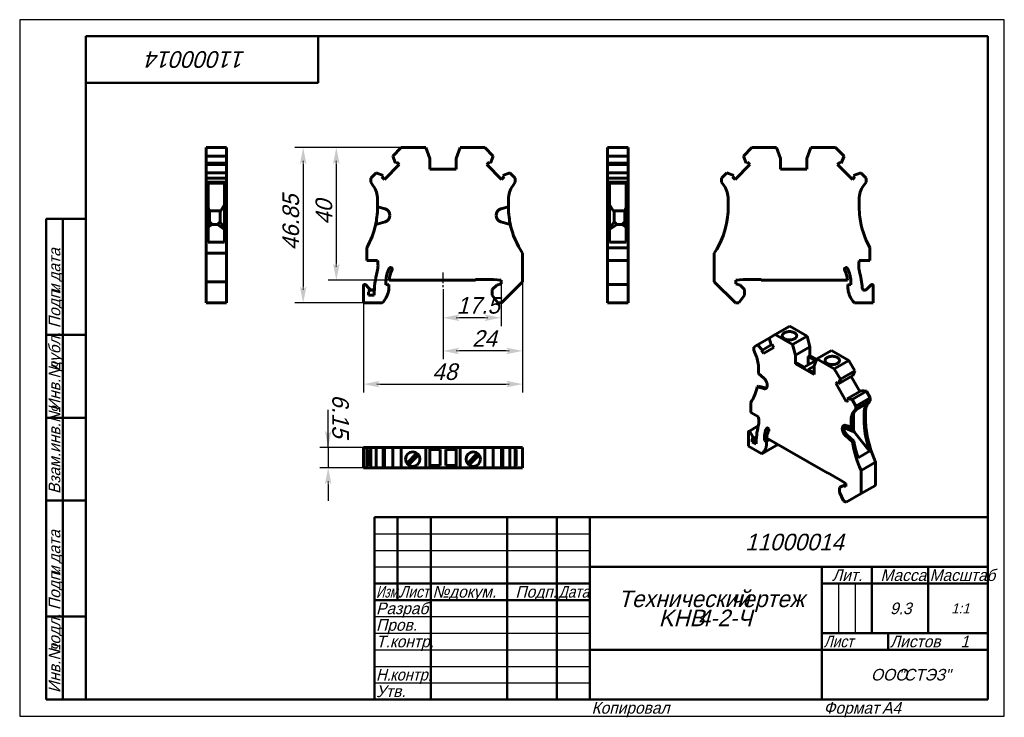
# Model space of a CAD drawing. Header units: millimetres. Extents: x 0 to 297, y 0 to 210.
import ezdxf

# ---------------------------------------------------------------- set-up
doc = ezdxf.new("R2010")
doc.units = ezdxf.units.MM
doc.linetypes.add('CENTER_per1_scale0.099606', pattern=[5.06, 3.1625, -0.6325, 0.6325, -0.6325])
doc.styles.add('TextStyle_1', font='T-FLEX Type A.TTF', dxfattribs={"oblique": 15, "height": 5})
doc.styles.add('TextStyle_2', font='T-FLEX Type A.TTF', dxfattribs={"oblique": 15, "height": 3.5})
doc.styles.add('TextStyle_3', font='T-FLEX Type A.TTF', dxfattribs={"width": 0.744064, "oblique": 15, "height": 3.5})
doc.styles.add('TextStyle_4', font='T-FLEX Type A.TTF', dxfattribs={"width": 0.883061, "oblique": 15, "height": 3.5})
doc.styles.add('TextStyle_5', font='T-FLEX Type A.TTF', dxfattribs={"width": 0.94413, "oblique": 15, "height": 3.5})
doc.styles.add('TextStyle_6', font='T-FLEX Type A.TTF', dxfattribs={"width": 0.98844, "oblique": 15, "height": 3.5})
doc.styles.add('TextStyle_7', font='T-FLEX Type A.TTF', dxfattribs={"oblique": 15, "height": 5})
doc.styles.add('TextStyle_8', font='T-FLEX Type A.TTF', dxfattribs={"oblique": 15, "height": 3})
doc.styles.add('TextStyle_9', font='T-FLEX Type A.TTF', dxfattribs={"oblique": 15, "height": 3.5})
doc.dimstyles.new('DIM_ST_1', dxfattribs={"dimtxt": 5, "dimasz": 5, "dimexe": 2.5, "dimexo": 0, "dimtad": 1, "dimrnd": 0.01, "dimdsep": 46, "dimtxsty": 'TextStyle_1', "dimblk": 'Arrow_3_C7_Status', "dimcen": 0.09, "dimclrd": 7, "dimclre": 7, "dimclrt": 7, "dimazin": 0, "dimtfac": 1, "dimtdec": 0, "dimtmove": 0, "dimatfit": 0, "dimldrblk": 'NONE', "dimfxl": 1, "dimtvp": 1, "dimtolj": 1, "dimarcsym": 0})
doc.dimstyles.new('DIM_ST_2', dxfattribs={"dimtxt": 5, "dimasz": 5, "dimexe": 2.5, "dimexo": 0, "dimtad": 1, "dimrnd": 0.01, "dimdsep": 46, "dimtxsty": 'TextStyle_1', "dimblk": 'Arrow_3_C7_Status', "dimcen": 0.09, "dimclrd": 7, "dimclre": 7, "dimclrt": 7, "dimazin": 0, "dimtfac": 1, "dimtdec": 0, "dimtmove": 0, "dimatfit": 0, "dimldrblk": 'NONE', "dimfxl": 1, "dimtvp": 1, "dimtolj": 1, "dimarcsym": 0})

# ---------------------------------------------------------------- blocks, each defined once
blk = doc.blocks.new('Arrow_3_C7_Status')
at = {"color": 7, "linetype": 'Continuous', "lineweight": 0}
blk.add_line((-1, 0), (-0.8, 0), dxfattribs=at)
at = {"color": 7}
blk.add_solid([(-1, -0.2), (0, 0), (-0.8, 0), (-1, 0.2)], dxfattribs=at)
blk = doc.blocks.new('*D5')
at = {"color": 7, "lineweight": -2}
for p, q in [((151.69, 130.99), (151.69, 107.62)), ((127.69, 128.7), (127.69, 107.62)), ((146.69, 110.12), (132.69, 110.12))]:
    blk.add_line(p, q, dxfattribs=at)
at = {"layer": 'Defpoints', "color": 0}
for p in [(151.69, 130.99), (127.69, 128.7), (127.69, 110.12)]:
    blk.add_point(p, dxfattribs=at)
at = {"color": 7, "lineweight": -2, "xscale": 5, "yscale": 5, "zscale": 5, "rotation": 180}
blk.add_blockref('Arrow_3_C7_Status', (127.69, 110.12), dxfattribs=at)
at = {"color": 7, "lineweight": -2, "xscale": 5, "yscale": 5, "zscale": 5}
blk.add_blockref('Arrow_3_C7_Status', (151.69, 110.12), dxfattribs=at)
blk = doc.blocks.new('_None')
blk = doc.blocks.new('*D6')
at = {"color": 7, "lineweight": -2}
for p, q in [((151.69, 130.99), (151.69, 97.62)), ((103.69, 124.59), (103.69, 97.62)), ((108.69, 100.12), (146.69, 100.12))]:
    blk.add_line(p, q, dxfattribs=at)
at = {"layer": 'Defpoints', "color": 0}
for p in [(151.69, 130.99), (103.69, 124.59), (151.69, 100.12)]:
    blk.add_point(p, dxfattribs=at)
at = {"color": 7, "lineweight": -2, "xscale": 5, "yscale": 5, "zscale": 5}
for p, rotation in [((103.69, 100.12), 180), ((151.69, 100.12), 360)]:
    blk.add_blockref('Arrow_3_C7_Status', p, dxfattribs=dict(at, rotation=rotation))
blk = doc.blocks.new('*D7')
at = {"color": 7, "lineweight": -2}
for p, q in [((115.09, 171.44), (93.01, 171.44)), ((95.51, 166.44), (95.51, 136.44)), ((111.49, 131.44), (93.01, 131.44))]:
    blk.add_line(p, q, dxfattribs=at)
at = {"layer": 'Defpoints', "color": 0}
for p in [(115.09, 171.44), (95.51, 131.44), (111.49, 131.44)]:
    blk.add_point(p, dxfattribs=at)
at = {"color": 7, "lineweight": -2, "xscale": 5, "yscale": 5, "zscale": 5}
for p, rotation in [((95.51, 171.44), 90), ((95.51, 131.44), 270)]:
    blk.add_blockref('Arrow_3_C7_Status', p, dxfattribs=dict(at, rotation=rotation))
blk = doc.blocks.new('*D8')
at = {"color": 7, "lineweight": -2}
for p, q in [((127.69, 128.7), (127.69, 117.62)), ((145.19, 130.34), (145.19, 117.62)), ((140.19, 120.12), (132.69, 120.12))]:
    blk.add_line(p, q, dxfattribs=at)
at = {"layer": 'Defpoints', "color": 0}
for p in [(127.69, 128.7), (145.19, 130.34), (127.69, 120.12)]:
    blk.add_point(p, dxfattribs=at)
at = {"color": 7, "lineweight": -2, "xscale": 5, "yscale": 5, "zscale": 5, "rotation": 180}
blk.add_blockref('Arrow_3_C7_Status', (127.69, 120.12), dxfattribs=at)
at = {"color": 7, "lineweight": -2, "xscale": 5, "yscale": 5, "zscale": 5}
blk.add_blockref('Arrow_3_C7_Status', (145.19, 120.12), dxfattribs=at)
blk = doc.blocks.new('*D9')
at = {"color": 7, "lineweight": -2}
for p, q in [((115.09, 171.44), (83.01, 171.44)), ((85.51, 166.44), (85.51, 129.59)), ((103.69, 124.59), (83.01, 124.59))]:
    blk.add_line(p, q, dxfattribs=at)
at = {"layer": 'Defpoints', "color": 0}
for p in [(115.09, 171.44), (85.51, 124.59), (103.69, 124.59)]:
    blk.add_point(p, dxfattribs=at)
at = {"color": 7, "lineweight": -2, "xscale": 5, "yscale": 5, "zscale": 5}
for p, rotation in [((85.51, 171.44), 90), ((85.51, 124.59), 270)]:
    blk.add_blockref('Arrow_3_C7_Status', p, dxfattribs=dict(at, rotation=rotation))
blk = doc.blocks.new('*D10')
at = {"color": 7, "lineweight": -2}
for p, q in [((93.05, 81.05), (93.05, 92.37)), ((93.05, 86.05), (93.05, 91.05)), ((103.69, 81.05), (90.55, 81.05)), ((93.05, 81.05), (93.05, 74.9)), ((103.69, 74.9), (90.55, 74.9)), ((93.05, 69.9), (93.05, 64.9))]:
    blk.add_line(p, q, dxfattribs=at)
at = {"layer": 'Defpoints', "color": 0}
for p in [(103.69, 81.05), (93.05, 74.9), (103.69, 74.9)]:
    blk.add_point(p, dxfattribs=at)
at = {"color": 7, "lineweight": -2, "xscale": 5, "yscale": 5, "zscale": 5}
for p, rotation in [((93.05, 81.05), 269.9999999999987), ((93.05, 74.9), 89.99999999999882)]:
    blk.add_blockref('Arrow_3_C7_Status', p, dxfattribs=dict(at, rotation=rotation))
blk = doc.blocks.new('_FR1Страница_1')
at = {"color": 7, "linetype": 'Continuous', "lineweight": 25}
for p, q in [((0, 210), (0, 0)), ((297, 210), (0, 210)), ((297, 0), (297, 210)), ((107, 55), (172, 55)), ((107, 50), (172, 50)), ((107, 45), (172, 45)), ((247, 40), (247, 25)), ((252, 40), (252, 25)), ((107, 30), (172, 30)), ((107, 25), (172, 25)), ((107, 20), (172, 20)), ((242, 20), (292, 20)), ((262, 20), (262, 20)), ((107, 15), (172, 15)), ((107, 10), (172, 10)), ((0, 0), (297, 0))]:
    blk.add_line(p, q, dxfattribs=at)
at = {"color": 7, "linetype": 'Continuous', "lineweight": 50}
for p, q in [((20, 5), (20, 205)), ((20, 205), (292, 205)), ((90, 191), (90, 205)), ((292, 205), (292, 5)), ((20, 191), (90, 191)), ((8, 5), (8, 150)), ((8, 150), (20, 150)), ((13, 150), (13, 5)), ((8, 115), (20, 115)), ((8, 90), (20, 90)), ((20, 65), (8, 65)), ((107, 5), (107, 60)), ((107, 60), (292, 60)), ((114, 60), (114, 35)), ((124, 60), (124, 5)), ((147, 60), (147, 5)), ((162, 60), (162, 5)), ((172, 60), (172, 5)), ((172, 45), (292, 45)), ((242, 45), (242, 5)), ((257, 45), (257, 25)), ((274, 45), (274, 25)), ((107, 40), (172, 40)), ((242, 40), (292, 40)), ((107, 35), (172, 35)), ((8, 30), (20, 30)), ((242, 25), (292, 25)), ((262, 25), (262, 20)), ((172, 20), (292, 20)), ((20, 5), (8, 5)), ((292, 5), (20, 5))]:
    blk.add_line(p, q, dxfattribs=at)
at = {"color": 7, "oblique": 15}
for s, height, rotation, style, p in [('11000014', 5, 180, 'TextStyle_7', (68.16, 200.5)), ('дата', 3.5, 90, 'TextStyle_2', (12.25, 131.01)), ('Подп.', 3.5, 90, 'TextStyle_2', (12.25, 117)), ('и', 3.5, 90, 'TextStyle_2', (12.25, 127.51)), ('дубл.', 3.5, 90, 'TextStyle_2', (12.25, 104.01)), ('Инв.№', 3.5, 90, 'TextStyle_2', (12.25, 92)), ('Взам.инв.№', 3.5, 90, 'TextStyle_2', (12.25, 67)), ('дата', 3.5, 90, 'TextStyle_2', (12.25, 46.01)), ('Подп.', 3.5, 90, 'TextStyle_2', (12.25, 32)), ('и', 3.5, 90, 'TextStyle_2', (12.25, 42.51)), ('подл.', 3.5, 90, 'TextStyle_2', (12.25, 19.01)), ('Инв.№', 3.5, 90, 'TextStyle_2', (12.25, 7))]:
    blk.add_text(s, height=height, rotation=rotation, dxfattribs=dict(at, style=style)).set_placement(p)
for s, height, style, p in [('11000014', 5, 'TextStyle_7', (218.84, 50)), ('Лит.', 3.5, 'TextStyle_2', (245.03, 40.76)), ('Масса', 3.5, 'TextStyle_2', (259.65, 40.76)), ('№', 3.5, 'TextStyle_2', (124.5, 35.75)), ('Подп.', 3.5, 'TextStyle_2', (149.53, 35.75)), ('докум.', 3.5, 'TextStyle_2', (129.5, 35.75)), ('Технический', 5, 'TextStyle_7', (180.55, 32.88)), ('чертеж', 5, 'TextStyle_7', (214.51, 32.88)), ('Разраб.', 3.5, 'TextStyle_2', (107.5, 30.75)), ('9.3', 3.5, 'TextStyle_2', (262.53, 30.75)), ('1:1', 3, 'TextStyle_8', (280.99, 31)), ('KHB', 5, 'TextStyle_7', (192.75, 27.12)), ('4-2-Ч', 5, 'TextStyle_7', (204.54, 27.12)), ('Пров.', 3.5, 'TextStyle_2', (107.5, 25.75)), ('Т.контр.', 3.5, 'TextStyle_2', (107.5, 20.75)), ('Листов', 3.5, 'TextStyle_2', (262.5, 20.75)), ('1', 3.5, 'TextStyle_9', (283.78, 20.75)), ('ООО', 3.5, 'TextStyle_2', (256.78, 10.75)), ('"СТЭЗ"', 3.5, 'TextStyle_2', (265.03, 10.75)), ('Утв.', 3.5, 'TextStyle_2', (107.5, 5.75)), ('Копировал', 3.5, 'TextStyle_2', (172.5, 0.75)), ('Формат', 3.5, 'TextStyle_2', (242.5, 0.75)), ('A4', 3.5, 'TextStyle_2', (260.12, 0.75))]:
    blk.add_text(s, height=height, dxfattribs=dict(at, style=style)).set_placement(p)
for s, style, width, p in [('Масштаб', 'TextStyle_6', 0.98844, (274.5, 40.76)), ('Изм.', 'TextStyle_3', 0.744064, (107.5, 35.75)), ('Лист', 'TextStyle_4', 0.883061, (114.5, 35.75)), ('Дата', 'TextStyle_4', 0.883061, (162.5, 35.75)), ('Лист', 'TextStyle_4', 0.883061, (242.5, 20.75)), ('Н.', 'TextStyle_5', 0.94413, (107.5, 10.75)), ('контр.', 'TextStyle_5', 0.94413, (111.75, 10.75))]:
    blk.add_text(s, height=3.5, dxfattribs=dict(at, style=style, width=width)).set_placement(p)
blk = doc.blocks.new('Страница_1')
at = {"color": 7, "linetype": 'Continuous', "lineweight": 60}
for p, q in [((56.228, 168.861), (56.228, 171.435)), ((62.378, 171.435), (56.228, 171.435)), ((62.378, 171.435), (62.378, 168.861)), ((112.512, 168.861), (115.086, 171.435)), ((122.486, 171.435), (115.086, 171.435)), ((122.486, 171.435), (123.686, 168.138)), ((132.886, 171.435), (131.686, 168.138)), ((140.286, 171.435), (132.886, 171.435)), ((142.86, 168.861), (140.286, 171.435)), ((177.348, 168.861), (177.348, 171.435)), ((177.348, 171.435), (183.498, 171.435)), ((183.498, 168.861), (183.498, 171.435)), ((220.882, 171.435), (218.308, 168.861)), ((228.282, 171.435), (220.882, 171.435)), ((229.482, 168.138), (228.282, 171.435)), ((238.682, 171.435), (237.482, 168.138)), ((246.082, 171.435), (238.682, 171.435)), ((248.656, 168.861), (246.082, 171.435)), ((62.378, 168.861), (56.228, 168.861)), ((56.228, 166.719), (56.228, 168.861)), ((62.378, 166.719), (56.228, 166.719)), ((56.228, 166.335), (56.228, 166.717)), ((56.228, 166.335), (62.378, 166.335)), ((56.228, 163.829), (56.228, 166.335)), ((62.378, 168.861), (62.378, 166.719)), ((62.378, 166.717), (62.378, 166.335)), ((62.378, 166.335), (62.378, 163.829)), ((110.004, 161.863), (114.476, 166.335)), ((113.346, 166.719), (112.512, 168.861)), ((113.72, 167.092), (113.346, 166.719)), ((114.476, 166.335), (113.72, 167.092)), ((123.686, 168.138), (123.686, 164.935)), ((131.686, 164.935), (131.686, 168.138)), ((140.896, 166.335), (141.653, 167.092)), ((145.369, 161.863), (140.896, 166.335)), ((141.653, 167.092), (142.026, 166.719)), ((142.026, 166.719), (142.86, 168.861)), ((177.348, 168.861), (183.498, 168.861)), ((177.348, 166.719), (177.348, 168.861)), ((177.348, 166.719), (183.498, 166.719)), ((177.348, 166.335), (177.348, 166.717)), ((183.498, 166.335), (177.348, 166.335)), ((177.348, 163.829), (177.348, 166.335)), ((183.498, 166.719), (183.498, 168.861)), ((183.498, 166.335), (183.498, 166.717)), ((183.498, 163.829), (183.498, 166.335)), ((220.272, 166.335), (215.8, 161.863)), ((218.308, 168.861), (219.142, 166.719)), ((219.142, 166.719), (219.516, 167.092)), ((219.516, 167.092), (220.272, 166.335)), ((229.482, 164.935), (229.482, 168.138)), ((237.482, 168.138), (237.482, 164.935)), ((246.692, 166.335), (247.449, 167.092)), ((251.165, 161.863), (246.692, 166.335)), ((247.449, 167.092), (247.822, 166.719)), ((247.822, 166.719), (248.656, 168.861)), ((62.378, 163.827), (56.228, 163.827)), ((56.228, 162.235), (56.228, 163.827)), ((62.378, 163.827), (62.378, 162.235)), ((105.886, 162.235), (107.478, 163.827)), ((107.478, 163.827), (109.621, 162.993)), ((123.686, 164.935), (131.686, 164.935)), ((147.894, 163.827), (145.752, 162.993)), ((149.486, 162.235), (147.894, 163.827)), ((177.348, 163.827), (183.498, 163.827)), ((177.348, 162.235), (177.348, 163.827)), ((183.498, 162.235), (183.498, 163.827)), ((213.274, 163.827), (211.682, 162.235)), ((215.417, 162.993), (213.274, 163.827)), ((237.482, 164.935), (229.482, 164.935)), ((253.69, 163.827), (251.548, 162.993)), ((255.282, 162.235), (253.69, 163.827)), ((62.378, 162.235), (56.228, 162.235)), ((56.228, 162.235), (56.228, 161.035)), ((56.228, 161.035), (62.378, 161.035)), ((56.228, 161.035), (56.228, 159.915)), ((56.828, 159.915), (56.828, 160.71)), ((61.778, 160.71), (56.828, 160.71)), ((61.778, 160.71), (61.778, 159.915)), ((62.378, 162.235), (62.378, 161.035)), ((62.378, 159.915), (62.378, 161.035)), ((105.886, 162.235), (105.886, 161.035)), ((105.886, 161.035), (106.67, 159.915)), ((109.621, 162.993), (109.247, 162.619)), ((109.247, 162.619), (110.004, 161.863)), ((146.125, 162.619), (145.369, 161.863)), ((145.752, 162.993), (146.125, 162.619)), ((149.486, 161.035), (148.702, 159.915)), ((149.486, 162.235), (149.486, 161.035)), ((177.348, 162.235), (183.498, 162.235)), ((177.348, 161.035), (177.348, 162.235)), ((177.348, 159.915), (177.348, 161.035)), ((177.348, 161.035), (183.498, 161.035)), ((177.948, 160.71), (177.948, 159.915)), ((177.948, 160.71), (182.898, 160.71)), ((182.898, 159.915), (182.898, 160.71)), ((183.498, 162.235), (183.498, 161.035)), ((183.498, 161.035), (183.498, 159.915)), ((211.682, 162.235), (211.682, 161.035)), ((212.466, 159.915), (211.682, 161.035)), ((215.043, 162.619), (215.417, 162.993)), ((215.8, 161.863), (215.043, 162.619)), ((251.921, 162.619), (251.165, 161.863)), ((251.548, 162.993), (251.921, 162.619)), ((254.498, 159.915), (255.282, 161.035)), ((255.282, 161.035), (255.282, 162.235)), ((56.228, 155.9), (56.228, 159.915)), ((56.828, 155.9), (56.828, 159.915)), ((61.778, 155.9), (61.778, 159.915)), ((62.378, 155.9), (62.378, 159.915)), ((177.348, 155.9), (177.348, 159.915)), ((177.948, 155.9), (177.948, 159.915)), ((182.898, 155.9), (182.898, 159.915)), ((183.498, 155.9), (183.498, 159.915)), ((56.228, 153.54), (56.228, 155.9)), ((56.828, 153.54), (56.828, 155.9)), ((61.778, 155.9), (61.778, 153.535)), ((62.378, 153.535), (62.378, 155.9)), ((107.936, 153.54), (107.936, 155.9)), ((147.436, 153.54), (147.436, 155.9)), ((177.348, 153.535), (177.348, 155.9)), ((177.948, 155.9), (177.948, 153.535)), ((182.898, 153.54), (182.898, 155.9)), ((183.498, 153.54), (183.498, 155.9)), ((213.732, 153.535), (213.732, 155.9)), ((253.232, 153.535), (253.232, 155.9)), ((56.228, 153.54), (56.828, 153.54)), ((56.228, 153.54), (56.228, 152.932)), ((56.228, 152.932), (56.228, 151.001)), ((56.828, 153.54), (56.828, 152.932)), ((57.202, 152.343), (56.828, 153.375)), ((56.828, 152.932), (56.828, 151.001)), ((60.7, 152.343), (57.202, 152.343)), ((57.228, 152.343), (57.228, 148.52)), ((60.428, 152.343), (60.428, 149.085)), ((60.7, 152.343), (61.778, 154.254)), ((61.778, 150.488), (61.778, 153.535)), ((62.378, 150.488), (62.378, 153.535)), ((107.936, 153.54), (110.204, 152.932)), ((107.936, 153.538), (107.936, 153.535)), ((147.436, 153.54), (145.169, 152.932)), ((147.436, 153.538), (147.436, 153.535)), ((177.348, 150.488), (177.348, 153.535)), ((179.026, 152.343), (177.948, 154.254)), ((177.948, 150.488), (177.948, 153.535)), ((179.026, 152.343), (182.524, 152.343)), ((179.298, 152.343), (179.298, 149.085)), ((182.498, 152.343), (182.498, 148.52)), ((182.524, 152.343), (182.898, 153.375)), ((183.498, 153.54), (182.898, 153.54)), ((182.898, 153.54), (182.898, 152.932)), ((182.898, 152.932), (182.898, 151.001)), ((183.498, 153.54), (183.498, 152.932)), ((183.498, 152.932), (183.498, 151.001)), ((56.228, 151.001), (56.228, 150.97)), ((56.228, 150.97), (56.228, 149.038)), ((56.228, 149.038), (56.228, 148.281)), ((56.828, 151.001), (56.828, 150.97)), ((56.828, 150.97), (56.828, 149.038)), ((56.828, 149.038), (56.828, 148.281)), ((57.228, 148.52), (56.852, 147.461)), ((57.228, 149.085), (58.028, 148.285)), ((60.428, 149.085), (59.628, 148.285)), ((60.428, 149.085), (61.778, 147.128)), ((61.778, 142.935), (61.778, 150.488)), ((62.378, 139.591), (62.378, 150.488)), ((110.204, 149.038), (107.378, 148.281)), ((111.686, 151.001), (111.686, 150.97)), ((143.686, 151.001), (143.686, 150.97)), ((145.169, 149.038), (147.995, 148.281)), ((177.348, 141.209), (177.348, 150.488)), ((177.948, 142.935), (177.948, 150.488)), ((179.298, 149.085), (177.948, 147.128)), ((179.298, 149.085), (180.098, 148.285)), ((182.498, 149.085), (181.698, 148.285)), ((182.498, 148.52), (182.874, 147.461)), ((182.898, 151.001), (182.898, 150.97)), ((182.898, 150.97), (182.898, 149.038)), ((182.898, 149.038), (182.898, 148.281)), ((183.498, 151.001), (183.498, 150.97)), ((183.498, 150.97), (183.498, 149.038)), ((183.498, 149.038), (183.498, 148.281)), ((56.228, 139.591), (56.228, 148.281)), ((56.828, 148.281), (56.228, 148.281)), ((56.828, 142.935), (56.828, 148.281)), ((56.828, 147.424), (56.852, 147.461)), ((56.852, 147.461), (58.028, 148.285)), ((59.628, 148.285), (58.028, 148.285)), ((61.778, 146.779), (59.628, 148.285)), ((177.948, 146.779), (180.098, 148.285)), ((180.098, 148.285), (181.698, 148.285)), ((182.874, 147.461), (181.698, 148.285)), ((182.874, 147.461), (182.898, 147.424)), ((182.898, 142.935), (182.898, 148.281)), ((182.898, 148.281), (183.498, 148.281)), ((183.498, 141.209), (183.498, 148.281)), ((61.778, 142.935), (56.828, 142.935)), ((177.948, 142.935), (182.898, 142.935)), ((56.228, 130.985), (56.228, 139.591)), ((56.228, 139.591), (62.378, 139.591)), ((62.378, 130.985), (62.378, 139.591)), ((104.686, 137.435), (104.686, 141.209)), ((151.686, 130.985), (151.686, 139.591)), ((177.348, 141.209), (183.498, 141.209)), ((177.348, 137.435), (177.348, 141.209)), ((183.498, 137.435), (183.498, 141.209)), ((209.482, 130.985), (209.482, 139.591)), ((256.482, 137.435), (256.482, 141.209)), ((107.93, 137.435), (104.686, 137.435)), ((177.348, 135.91), (177.348, 137.435)), ((177.348, 137.435), (183.498, 137.435)), ((183.498, 135.91), (183.498, 137.435)), ((253.239, 137.435), (256.482, 137.435)), ((177.348, 134.078), (177.348, 135.91)), ((177.348, 134.078), (177.348, 130.144)), ((183.498, 134.078), (183.498, 135.91)), ((183.498, 134.078), (183.498, 130.144)), ((62.378, 130.985), (56.228, 130.985)), ((56.228, 130.985), (56.228, 124.585)), ((62.378, 130.985), (62.378, 124.585)), ((110.486, 130.056), (110.486, 131.135)), ((111.492, 131.435), (137.486, 131.435)), ((137.486, 131.635), (142.9, 131.635)), ((137.486, 131.435), (137.486, 131.635)), ((142.9, 131.635), (145.186, 131.435)), ((145.186, 131.435), (145.186, 130.335)), ((151.686, 130.985), (145.286, 124.585)), ((209.482, 130.985), (215.882, 124.585)), ((215.982, 131.435), (218.268, 131.635)), ((215.982, 130.335), (215.982, 131.435)), ((218.268, 131.635), (223.682, 131.635)), ((223.682, 131.435), (223.682, 131.635)), ((223.682, 131.435), (249.676, 131.435)), ((250.682, 131.135), (250.682, 130.056)), ((103.686, 124.585), (103.686, 129.742)), ((104.369, 130.025), (105.223, 129.172)), ((105.186, 126.935), (105.186, 127.864)), ((105.223, 129.172), (105.739, 128.656)), ((107.013, 129.094), (107.016, 129.119)), ((110.486, 130.056), (111.386, 130.135)), ((111.386, 130.135), (111.386, 129.579)), ((142.536, 128.635), (143.889, 129.987)), ((142.536, 128.635), (142.536, 126.985)), ((145.186, 130.335), (143.889, 129.987)), ((183.498, 130.142), (177.348, 130.142)), ((177.348, 130.142), (177.348, 129.742)), ((177.348, 124.585), (177.348, 129.742)), ((183.498, 130.142), (183.498, 129.742)), ((183.498, 124.585), (183.498, 129.742)), ((217.28, 129.987), (215.982, 130.335)), ((218.632, 128.635), (217.28, 129.987)), ((218.632, 126.985), (218.632, 128.635)), ((250.682, 130.056), (249.782, 130.135)), ((249.782, 130.135), (249.782, 129.579)), ((254.155, 129.094), (254.152, 129.119)), ((256.799, 130.025), (255.43, 128.656)), ((257.482, 124.585), (257.482, 129.742)), ((106.894, 126.935), (105.186, 126.935)), ((142.536, 126.985), (144.217, 124.585)), ((216.952, 124.585), (218.632, 126.985)), ((62.378, 124.585), (56.228, 124.585)), ((103.686, 124.585), (109.352, 124.585)), ((144.217, 124.585), (145.286, 124.585)), ((177.348, 124.585), (183.498, 124.585)), ((215.882, 124.585), (216.952, 124.585)), ((251.816, 124.585), (257.482, 124.585)), ((232.256, 117.569), (227.907, 115.058)), ((232.256, 117.569), (237.488, 114.548)), ((226.085, 114.006), (222.527, 111.952)), ((226.087, 114.007), (227.907, 115.058)), ((226.677, 111.917), (226.087, 114.007)), ((233.14, 112.037), (227.907, 115.058)), ((237.488, 114.548), (233.14, 112.037)), ((237.488, 114.548), (238.337, 111.366)), ((221.402, 111.302), (222.527, 111.952)), ((221.402, 111.302), (221.402, 110.322)), ((221.402, 110.322), (221.956, 109.088)), ((222.527, 111.952), (224.042, 110.396)), ((224.042, 110.396), (223.778, 110.243)), ((223.778, 110.243), (224.313, 109.317)), ((226.675, 111.916), (224.042, 110.396)), ((224.313, 109.317), (227.476, 111.143)), ((226.941, 112.069), (226.677, 111.917)), ((227.476, 111.143), (226.941, 112.069)), ((233.14, 112.037), (233.988, 108.855)), ((238.337, 111.366), (233.988, 108.855)), ((238.337, 111.366), (238.337, 108.75)), ((244.842, 110.302), (240.494, 107.791)), ((244.842, 110.302), (250.075, 107.281)), ((233.988, 108.855), (233.988, 106.24)), ((236.675, 105.219), (240.105, 107.199)), ((237.877, 108.485), (238.337, 108.75)), ((240.105, 107.199), (237.877, 108.485)), ((237.877, 105.913), (237.877, 108.485)), ((238.337, 108.75), (240.403, 107.557)), ((240.494, 107.791), (239.645, 105.589)), ((245.726, 104.77), (240.494, 107.791)), ((250.075, 107.281), (245.726, 104.77)), ((250.075, 107.281), (251.895, 104.128)), ((222.851, 103.365), (222.851, 105.293)), ((233.988, 106.24), (234.448, 106.505)), ((233.988, 106.24), (239.645, 102.974)), ((234.448, 106.505), (236.675, 105.219)), ((239.645, 105.546), (237.877, 104.525)), ((237.877, 104.525), (239.645, 103.504)), ((239.645, 102.974), (239.645, 105.589)), ((247.546, 101.617), (245.726, 104.77)), ((251.895, 104.128), (247.546, 101.617)), ((251.895, 104.128), (251.305, 102.719)), ((222.851, 103.365), (224.455, 101.944)), ((251.305, 102.719), (246.956, 100.209)), ((246.956, 100.209), (247.546, 101.617)), ((250.77, 102.41), (253.405, 97.847)), ((222.881, 99.544), (222.456, 99.299)), ((224.455, 98.764), (222.456, 99.299)), ((224.879, 99.009), (222.881, 99.544)), ((225.503, 99.761), (225.503, 99.736)), ((246.157, 100.357), (246.692, 100.666)), ((249.32, 94.879), (246.157, 100.357)), ((246.692, 100.666), (246.956, 100.209)), ((253.94, 98.156), (249.591, 95.645)), ((253.94, 98.156), (255.455, 97.963)), ((249.855, 95.188), (249.32, 94.879)), ((251.106, 95.452), (249.591, 95.645)), ((249.591, 95.645), (249.855, 95.188)), ((255.455, 97.963), (251.106, 95.452)), ((252.232, 93.502), (251.106, 95.452)), ((256.58, 96.013), (252.232, 93.502)), ((255.455, 97.963), (256.58, 96.013)), ((256.58, 96.013), (256.58, 95.033)), ((220.553, 91.543), (220.553, 94.624)), ((252.232, 92.523), (251.677, 91.928)), ((252.101, 92.173), (252.495, 92.595)), ((252.232, 92.523), (256.58, 95.033)), ((252.232, 93.502), (252.232, 92.523)), ((252.293, 92.379), (255.995, 94.616)), ((255.995, 94.616), (252.495, 92.595)), ((255.995, 94.616), (255.602, 94.194)), ((256.026, 94.439), (256.58, 95.033)), ((222.846, 90.219), (220.553, 91.543)), ((250.782, 87.24), (250.782, 89.167)), ((251.206, 87.485), (251.206, 89.412)), ((251.534, 86.102), (251.534, 91.267)), ((254.706, 91.433), (254.706, 89.501)), ((255.131, 89.746), (255.131, 91.678)), ((222.797, 87.509), (219.929, 85.853)), ((248.13, 86.697), (248.13, 86.672)), ((248.555, 86.942), (248.555, 86.917)), ((251.708, 85.716), (248.557, 87.04)), ((250.782, 87.24), (249.178, 87.669)), ((249.659, 87.54), (251.534, 86.102)), ((250.782, 87.24), (251.206, 87.485)), ((219.846, 81.459), (219.846, 85.67)), ((220.329, 85.622), (220.932, 84.577)), ((220.907, 82.765), (220.907, 83.524)), ((220.907, 82.765), (222.178, 83.499)), ((220.932, 83.537), (222.246, 84.296)), ((224.654, 83.15), (224.654, 84.031)), ((224.654, 83.15), (225.629, 83.713)), ((226.21, 83.378), (225.291, 82.847)), ((225.366, 83.865), (243.746, 73.253)), ((249.178, 84.49), (251.177, 82.717)), ((249.603, 84.734), (251.601, 82.962)), ((251.534, 86.102), (251.708, 85.716)), ((256.374, 79.884), (251.708, 85.716)), ((103.686, 74.904), (103.686, 81.054)), ((104.369, 81.054), (103.686, 81.054)), ((104.369, 81.054), (104.684, 81.054)), ((104.686, 81.054), (105.884, 81.054)), ((104.686, 81.054), (104.686, 74.904)), ((105.578, 80.454), (105.578, 75.504)), ((105.578, 80.454), (105.886, 80.454)), ((105.886, 81.054), (105.886, 74.904)), ((105.886, 81.054), (107.478, 81.054)), ((107.478, 81.054), (107.478, 74.904)), ((107.478, 81.054), (109.621, 81.054)), ((109.621, 81.054), (109.621, 74.904)), ((109.623, 81.054), (110.004, 81.054)), ((110.004, 81.054), (112.51, 81.054)), ((110.004, 74.904), (110.004, 81.054)), ((112.512, 81.054), (112.512, 74.904)), ((112.512, 81.054), (115.086, 81.054)), ((115.086, 81.054), (115.086, 74.904)), ((115.086, 81.054), (122.486, 81.054)), ((122.486, 81.054), (122.486, 74.904)), ((122.486, 81.054), (123.686, 81.054)), ((123.686, 81.054), (131.686, 81.054)), ((123.686, 81.054), (123.686, 74.904)), ((126.836, 80.404), (123.686, 80.404)), ((126.836, 75.554), (126.836, 80.404)), ((131.686, 80.404), (128.536, 80.404)), ((128.536, 80.404), (128.536, 75.554)), ((131.686, 81.054), (132.886, 81.054)), ((131.686, 81.054), (131.686, 74.904)), ((132.886, 81.054), (132.886, 74.904)), ((132.886, 81.054), (140.286, 81.054)), ((140.286, 81.054), (140.286, 74.904)), ((140.286, 81.054), (142.86, 81.054)), ((142.86, 81.054), (142.86, 74.904)), ((142.862, 81.054), (145.369, 81.054)), ((145.369, 81.054), (145.75, 81.054)), ((145.369, 74.904), (145.369, 81.054)), ((145.752, 81.054), (147.894, 81.054)), ((145.752, 81.054), (145.752, 74.904)), ((147.894, 81.054), (147.894, 74.904)), ((147.894, 81.054), (149.486, 81.054)), ((149.486, 81.054), (149.486, 74.904)), ((149.795, 80.454), (149.486, 80.454)), ((151.686, 81.054), (149.488, 81.054)), ((149.795, 80.454), (149.795, 75.504)), ((151.686, 74.904), (151.686, 81.054)), ((219.846, 81.459), (223.852, 79.146)), ((222.114, 82.068), (220.907, 82.765)), ((228.201, 81.657), (223.852, 79.146)), ((224.654, 83.15), (225.291, 82.847)), ((225.291, 82.847), (225.291, 82.393)), ((251.601, 82.962), (251.177, 82.717)), ((119.832, 79.269), (116.796, 76.233)), ((117.291, 75.738), (120.327, 78.774)), ((138.082, 79.269), (135.046, 76.233)), ((135.541, 75.738), (138.577, 78.774)), ((256.374, 79.884), (252.874, 77.863)), ((104.369, 74.904), (103.686, 74.904)), ((104.369, 74.904), (104.684, 74.904)), ((104.686, 74.904), (105.884, 74.904)), ((105.578, 75.504), (105.886, 75.504)), ((105.886, 74.904), (107.478, 74.904)), ((107.478, 74.904), (109.621, 74.904)), ((109.623, 74.904), (110.004, 74.904)), ((110.004, 74.904), (112.51, 74.904)), ((112.512, 74.904), (115.086, 74.904)), ((122.486, 74.904), (115.086, 74.904)), ((122.486, 74.904), (123.686, 74.904)), ((123.686, 75.554), (126.836, 75.554)), ((123.686, 74.904), (131.686, 74.904)), ((128.536, 75.554), (131.686, 75.554)), ((132.886, 74.904), (131.686, 74.904)), ((140.286, 74.904), (132.886, 74.904)), ((142.86, 74.904), (140.286, 74.904)), ((145.369, 74.904), (142.862, 74.904)), ((145.75, 74.904), (145.369, 74.904)), ((147.894, 74.904), (145.752, 74.904)), ((149.486, 74.904), (147.894, 74.904)), ((149.795, 75.504), (149.486, 75.504)), ((151.686, 74.904), (149.488, 74.904)), ((253.787, 74.115), (258.136, 76.626)), ((258.136, 69.599), (258.136, 76.626)), ((243.746, 73.253), (243.746, 73.416)), ((243.746, 73.416), (247.574, 71.206)), ((243.746, 73.253), (243.888, 73.335)), ((253.787, 67.089), (253.787, 74.115)), ((247.317, 68.905), (248.273, 69.457)), ((247.317, 68.905), (247.317, 67.558)), ((247.574, 71.206), (249.191, 70.11)), ((249.191, 69.987), (248.273, 69.457)), ((249.191, 69.212), (248.273, 69.457)), ((249.191, 70.11), (249.191, 69.212)), ((258.136, 69.599), (253.787, 67.089)), ((247.317, 67.558), (248.505, 64.912)), ((253.787, 67.089), (249.262, 64.476)), ((248.505, 64.912), (249.262, 64.476))]:
    blk.add_line(p, q, dxfattribs=at)
at = {"color": 7, "linetype": 'CENTER_per1_scale0.099606', "lineweight": 25}
blk.add_line((127.686, 133.76), (127.686, 128.7), dxfattribs=at)
blk.add_line((127.686, 133.76), (127.686, 128.7), dxfattribs=at)
at = {"color": 7, "lineweight": 60, "flags": 128}
for points in [[(233.741, 113.813), (233.824, 113.864), (233.903, 113.918), (233.977, 113.974), (234.044, 114.033), (234.106, 114.093), (234.162, 114.156), (234.212, 114.22), (234.256, 114.286), (234.293, 114.353), (234.323, 114.421), (234.347, 114.49), (234.364, 114.56), (234.374, 114.63), (234.378, 114.701), (234.374, 114.771), (234.364, 114.841), (234.347, 114.911), (234.323, 114.98), (234.293, 115.048), (234.256, 115.115), (234.212, 115.181), (234.162, 115.245), (234.106, 115.308), (234.044, 115.369), (233.977, 115.427), (233.903, 115.484), (233.824, 115.537), (233.741, 115.589), (233.652, 115.637), (233.559, 115.682), (233.461, 115.725), (233.36, 115.764), (233.255, 115.8), (233.146, 115.832), (233.035, 115.861), (232.921, 115.886), (232.805, 115.907), (232.687, 115.925), (232.567, 115.939), (232.446, 115.948), (232.325, 115.954), (232.203, 115.956), (232.081, 115.954), (231.959, 115.948), (231.838, 115.939), (231.719, 115.925), (231.601, 115.907), (231.484, 115.886), (231.37, 115.861), (231.259, 115.832), (231.151, 115.8), (231.046, 115.764), (230.944, 115.725), (230.847, 115.682), (230.753, 115.637), (230.665, 115.589)], [(230.665, 115.589), (230.581, 115.537), (230.502, 115.484), (230.429, 115.427), (230.361, 115.369), (230.299, 115.308), (230.243, 115.245), (230.193, 115.181), (230.15, 115.115), (230.113, 115.048), (230.082, 114.98), (230.058, 114.911), (230.041, 114.841), (230.031, 114.771), (230.028, 114.701), (230.031, 114.63), (230.041, 114.56), (230.058, 114.49), (230.082, 114.421), (230.113, 114.353), (230.15, 114.286), (230.193, 114.22), (230.243, 114.156), (230.299, 114.093), (230.361, 114.033), (230.429, 113.974), (230.502, 113.918), (230.581, 113.864), (230.665, 113.813), (230.753, 113.764), (230.847, 113.719), (230.944, 113.676), (231.046, 113.637), (231.151, 113.602), (231.259, 113.569), (231.37, 113.54), (231.484, 113.515), (231.601, 113.494), (231.719, 113.476), (231.838, 113.463), (231.959, 113.453), (232.081, 113.447), (232.203, 113.445), (232.325, 113.447), (232.446, 113.453), (232.567, 113.463), (232.687, 113.476), (232.805, 113.494), (232.921, 113.515), (233.035, 113.54), (233.146, 113.569), (233.255, 113.602), (233.36, 113.637), (233.461, 113.676), (233.559, 113.719), (233.652, 113.764), (233.741, 113.813)], [(243.569, 108.138), (243.486, 108.087), (243.407, 108.033), (243.334, 107.977), (243.266, 107.918), (243.204, 107.857), (243.148, 107.795), (243.098, 107.731), (243.054, 107.665), (243.017, 107.598), (242.987, 107.529), (242.963, 107.46), (242.946, 107.391), (242.936, 107.32), (242.932, 107.25), (242.936, 107.18), (242.946, 107.109), (242.963, 107.04), (242.987, 106.971), (243.017, 106.902), (243.054, 106.835), (243.098, 106.77), (243.148, 106.705), (243.204, 106.643), (243.266, 106.582), (243.334, 106.523), (243.407, 106.467), (243.486, 106.413), (243.569, 106.362), (243.658, 106.314), (243.751, 106.268), (243.849, 106.226), (243.95, 106.187), (244.055, 106.151), (244.164, 106.119), (244.275, 106.09), (244.389, 106.065), (244.505, 106.043), (244.623, 106.026), (244.743, 106.012), (244.864, 106.002), (244.985, 105.996), (245.107, 105.994), (245.229, 105.996), (245.351, 106.002), (245.472, 106.012), (245.591, 106.026), (245.71, 106.043), (245.826, 106.065), (245.94, 106.09), (246.051, 106.119), (246.159, 106.151), (246.265, 106.187), (246.366, 106.226), (246.463, 106.268), (246.557, 106.314), (246.645, 106.362)], [(246.645, 106.362), (246.729, 106.413), (246.808, 106.467), (246.881, 106.523), (246.949, 106.582), (247.011, 106.643), (247.067, 106.705), (247.117, 106.77), (247.16, 106.835), (247.197, 106.902), (247.228, 106.971), (247.252, 107.04), (247.269, 107.109), (247.279, 107.18), (247.282, 107.25), (247.279, 107.32), (247.269, 107.391), (247.252, 107.46), (247.228, 107.529), (247.197, 107.598), (247.16, 107.665), (247.117, 107.731), (247.067, 107.795), (247.011, 107.857), (246.949, 107.918), (246.881, 107.977), (246.808, 108.033), (246.729, 108.087), (246.645, 108.138), (246.557, 108.186), (246.463, 108.232), (246.366, 108.274), (246.265, 108.313), (246.159, 108.349), (246.051, 108.381), (245.94, 108.41), (245.826, 108.435), (245.71, 108.457), (245.591, 108.474), (245.472, 108.488), (245.351, 108.498), (245.229, 108.504), (245.107, 108.506), (244.985, 108.504), (244.864, 108.498), (244.743, 108.488), (244.623, 108.474), (244.505, 108.457), (244.389, 108.435), (244.275, 108.41), (244.164, 108.381), (244.055, 108.349), (243.95, 108.313), (243.849, 108.274), (243.751, 108.232), (243.658, 108.186), (243.569, 108.138)], [(224.455, 101.944), (224.529, 101.875), (224.601, 101.804), (224.672, 101.728), (224.742, 101.649), (224.809, 101.567), (224.874, 101.482), (224.937, 101.394), (224.998, 101.304), (225.055, 101.211), (225.11, 101.117), (225.162, 101.021), (225.211, 100.924), (225.256, 100.826), (225.298, 100.727), (225.336, 100.627), (225.37, 100.528), (225.401, 100.428), (225.428, 100.329), (225.451, 100.231), (225.469, 100.134), (225.484, 100.038), (225.494, 99.944), (225.501, 99.851), (225.503, 99.761)], [(225.503, 99.736), (225.501, 99.648), (225.494, 99.563), (225.484, 99.481), (225.469, 99.402), (225.451, 99.326), (225.428, 99.254), (225.401, 99.186), (225.37, 99.122), (225.336, 99.063), (225.298, 99.007), (225.256, 98.957), (225.211, 98.911), (225.162, 98.87), (225.11, 98.833), (225.055, 98.802), (224.998, 98.777), (224.937, 98.756), (224.874, 98.741), (224.809, 98.731), (224.742, 98.727), (224.672, 98.728), (224.601, 98.735), (224.529, 98.746), (224.455, 98.764)], [(225.278, 98.983), (225.233, 98.976), (225.166, 98.972), (225.097, 98.973), (225.025, 98.98), (224.953, 98.991), (224.879, 99.009)], [(251.206, 89.412), (251.208, 89.574), (251.214, 89.733), (251.224, 89.89), (251.238, 90.044), (251.256, 90.195), (251.278, 90.343), (251.309, 90.514), (251.346, 90.68), (251.388, 90.841), (251.435, 90.998), (251.48, 91.127), (251.528, 91.253), (251.58, 91.374), (251.635, 91.492), (251.695, 91.605), (251.758, 91.715), (251.836, 91.839), (251.92, 91.956), (252.008, 92.068), (252.101, 92.173)], [(254.706, 91.433), (254.708, 91.594), (254.714, 91.754), (254.724, 91.91), (254.739, 92.064), (254.757, 92.216), (254.779, 92.364), (254.81, 92.534), (254.846, 92.701), (254.888, 92.862), (254.935, 93.019), (254.98, 93.148), (255.028, 93.273), (255.08, 93.395), (255.135, 93.513), (255.195, 93.626), (255.258, 93.736), (255.336, 93.859), (255.42, 93.977), (255.508, 94.089), (255.602, 94.194)], [(255.131, 91.678), (255.133, 91.839), (255.139, 91.999), (255.149, 92.155), (255.163, 92.309), (255.181, 92.461), (255.203, 92.609), (255.234, 92.779), (255.27, 92.946), (255.312, 93.107), (255.36, 93.264), (255.404, 93.393), (255.452, 93.518), (255.504, 93.64), (255.56, 93.758), (255.619, 93.871), (255.682, 93.981), (255.761, 94.104), (255.844, 94.222), (255.933, 94.334), (256.026, 94.439)], [(250.782, 89.167), (250.784, 89.329), (250.79, 89.488), (250.8, 89.645), (250.814, 89.799), (250.832, 89.95), (250.854, 90.098), (250.885, 90.269), (250.922, 90.435), (250.964, 90.597), (251.011, 90.753), (251.055, 90.882), (251.104, 91.008), (251.155, 91.129), (251.211, 91.247), (251.27, 91.36), (251.333, 91.47), (251.412, 91.594), (251.496, 91.711), (251.584, 91.823), (251.677, 91.928)], [(225.337, 86.808), (225.264, 86.686), (225.195, 86.559), (225.129, 86.428), (225.068, 86.292), (225.011, 86.153), (224.959, 86.011), (224.911, 85.866), (224.867, 85.717), (224.827, 85.565), (224.791, 85.406), (224.759, 85.243), (224.731, 85.078), (224.707, 84.908), (224.688, 84.736), (224.673, 84.564), (224.663, 84.389), (224.656, 84.211), (224.654, 84.031)], [(226.003, 86.233), (226, 86.279), (225.994, 86.327), (225.983, 86.377), (225.969, 86.427), (225.95, 86.478), (225.928, 86.528), (225.902, 86.576), (225.873, 86.623), (225.841, 86.668), (225.807, 86.71), (225.772, 86.749), (225.734, 86.784), (225.696, 86.814), (225.657, 86.84), (225.618, 86.862), (225.579, 86.877), (225.541, 86.888), (225.505, 86.893), (225.47, 86.892), (225.438, 86.886), (225.408, 86.874), (225.38, 86.857), (225.357, 86.835), (225.337, 86.808)], [(225.961, 86.065), (225.979, 86.1), (225.992, 86.14), (226, 86.185), (226.003, 86.233)], [(249.178, 87.669), (249.105, 87.687), (249.032, 87.698), (248.961, 87.705), (248.891, 87.706), (248.824, 87.702), (248.759, 87.692), (248.696, 87.677), (248.635, 87.656), (248.578, 87.631), (248.523, 87.6), (248.471, 87.564), (248.423, 87.522), (248.377, 87.476), (248.335, 87.426), (248.297, 87.37), (248.263, 87.311), (248.232, 87.247), (248.205, 87.179), (248.183, 87.107), (248.164, 87.031), (248.149, 86.952), (248.139, 86.87), (248.132, 86.785), (248.13, 86.697)], [(248.13, 86.672), (248.132, 86.582), (248.139, 86.489), (248.149, 86.395), (248.164, 86.299), (248.183, 86.202), (248.205, 86.104), (248.232, 86.005), (248.263, 85.905), (248.297, 85.806), (248.335, 85.706), (248.377, 85.607), (248.423, 85.509), (248.471, 85.412), (248.523, 85.316), (248.578, 85.222), (248.635, 85.129), (248.696, 85.039), (248.759, 84.951), (248.824, 84.866), (248.891, 84.784), (248.961, 84.705), (249.032, 84.629), (249.105, 84.558), (249.178, 84.49)], [(248.78, 87.695), (248.76, 87.671), (248.722, 87.615), (248.687, 87.556), (248.656, 87.492), (248.63, 87.424), (248.607, 87.352), (248.588, 87.276), (248.573, 87.197), (248.563, 87.115), (248.557, 87.03), (248.555, 86.942)], [(248.555, 86.917), (248.557, 86.827), (248.563, 86.734), (248.573, 86.64), (248.588, 86.544), (248.607, 86.447), (248.63, 86.349), (248.656, 86.25), (248.687, 86.15), (248.722, 86.051), (248.76, 85.951), (248.802, 85.852), (248.847, 85.754), (248.895, 85.657), (248.947, 85.561), (249.002, 85.467), (249.06, 85.374), (249.12, 85.284), (249.183, 85.196), (249.248, 85.111), (249.316, 85.029), (249.385, 84.95), (249.456, 84.874), (249.529, 84.803), (249.603, 84.734)], [(220.329, 85.622), (220.308, 85.655), (220.286, 85.687), (220.262, 85.717), (220.237, 85.746), (220.211, 85.772), (220.184, 85.795), (220.157, 85.815), (220.129, 85.833), (220.101, 85.847), (220.074, 85.859), (220.047, 85.866), (220.021, 85.871), (219.996, 85.871), (219.972, 85.869), (219.949, 85.862), (219.929, 85.853), (219.91, 85.84), (219.894, 85.824), (219.879, 85.804), (219.868, 85.782), (219.858, 85.758), (219.851, 85.73), (219.847, 85.701), (219.846, 85.67)], [(220.907, 83.524), (220.939, 83.541), (220.969, 83.562), (220.996, 83.587), (221.021, 83.615), (221.044, 83.646), (221.063, 83.681), (221.08, 83.719), (221.094, 83.76), (221.105, 83.804), (221.113, 83.85), (221.117, 83.899), (221.119, 83.949)], [(221.119, 83.949), (221.117, 84.008), (221.111, 84.069), (221.101, 84.131), (221.088, 84.194), (221.07, 84.258), (221.049, 84.323), (221.025, 84.387), (220.997, 84.451), (220.966, 84.515), (220.932, 84.577)], [(225.961, 86.065), (225.887, 85.939), (225.817, 85.808), (225.752, 85.671), (225.692, 85.529), (225.636, 85.383), (225.586, 85.231), (225.54, 85.075), (225.5, 84.914), (225.465, 84.749), (225.435, 84.58), (225.41, 84.407), (225.39, 84.23), (225.375, 84.049), (225.366, 83.865)], [(224.499, 79.749), (224.583, 79.856), (224.663, 79.969), (224.738, 80.087), (224.809, 80.211), (224.875, 80.339), (224.935, 80.471), (224.991, 80.607), (225.042, 80.748), (225.089, 80.893), (225.131, 81.045), (225.169, 81.202), (225.201, 81.363), (225.229, 81.527), (225.251, 81.696), (225.269, 81.865), (225.281, 82.038), (225.288, 82.214), (225.291, 82.393)]]:
    blk.add_lwpolyline(points, dxfattribs=at)
at = {"color": 7, "linetype": 'Continuous', "lineweight": 60}
for centre, radius, start, end in [((100.936, 155.9), 7, 0, 35), ((154.436, 155.9), 7, 145, 180), ((206.732, 155.9), 7, 360, 35), ((260.232, 155.9), 7, 145, 180), ((82.936, 153.535), 25, 353, 0), ((109.686, 151.001), 2, 0, 75), ((145.686, 151.001), 2, 105, 180), ((172.436, 153.535), 25, 180, 187), ((188.732, 153.535), 25, 353, 360), ((278.232, 153.535), 25, 180, 187), ((82.937, 153.538), 25, 347.78851, 352.99382), ((109.686, 150.97), 2, 285, 0.00001), ((145.686, 150.97), 2, 180.00001, 255), ((172.436, 153.538), 25, 187.00576, 192.21689), ((188.732, 153.535), 25, 326.09874, 353), ((278.232, 153.535), 25, 187, 209.54136), ((82.936, 153.535), 25, 330.45864, 347.86725), ((172.436, 153.535), 25, 192.13275, 213.90126), ((100.586, 135.91), 7.5, 0, 11.73422), ((260.582, 135.91), 7.5, 168.26578, 180), ((138.986, 126.235), 32.1, 165.85889, 178.75046), ((100.586, 135.91), 7.5, 345.85889, 360), ((118.786, 131.135), 8.3, 152.09877, 180), ((111.893, 134.785), 0.5, 360, 152.09877), ((118.786, 131.135), 7.3, 152.09877, 177.64472), ((111.893, 134.785), 0.5, 332.09877, 359.99999), ((249.276, 134.785), 0.5, 27.90123, 179.99998), ((249.276, 134.785), 0.5, 179.99999, 207.90123), ((242.382, 131.135), 7.3, 2.35528, 27.90123), ((242.382, 131.135), 8.3, 0, 27.90123), ((260.582, 135.91), 7.5, 180, 194.14111), ((222.182, 126.235), 32.1, 5.15339, 14.14111), ((104.086, 129.742), 0.4, 45, 180), ((104.586, 128.535), 0.9, 311.81031, 0), ((104.586, 128.535), 0.9, 0, 45), ((106.269, 129.186), 0.75, 225, 353), ((104.386, 129.579), 7, 327.14012, 0), ((256.782, 129.579), 7, 180, 212.85988), ((254.899, 129.186), 0.75, 187, 315), ((257.082, 129.742), 0.4, 0.00002, 135), ((102.286, 130.935), 9.5, 318.05468, 327.14012), ((258.882, 130.935), 9.5, 212.85988, 221.94532), ((213.316, 105.047), 9.539, 1.47821, 25.06554), ((209.779, 101.735), 12.91, 326.57539, 349.12391), ((214.786, 88.877), 8.171, 0.22601, 9.45037), ((280.459, 89.54), 25.752, 180.08529, 185.79915), ((280.883, 89.785), 25.752, 180.08529, 185.79915), ((246.572, 81.76), 24.46, 166.41471, 179.27907), ((217.137, 88.865), 5.821, 346.49793, 0.43603), ((288.112, 90.489), 33.463, 186.0912, 198.4761), ((290.852, 91.201), 35.816, 186.44106, 204.01215), ((226.258, 84.379), 3.344, 305.51187, 314.54367), ((287.809, 89.136), 37.19, 189.93889, 203.8222), ((286.088, 88.862), 34.988, 189.70689, 198.32198), ((118.561, 77.504), 2.175, 360, 180), ((118.561, 77.504), 2.175, 180, 360), ((136.811, 77.504), 2.175, 360, 180), ((136.811, 77.504), 2.175, 180, 360), ((221.914, 81.871), 3.344, 305.41509, 320.60197)]:
    blk.add_arc(centre, radius, start, end, dxfattribs=at)
blk.add_blockref('_FR1Страница_1', (0, 0))
at = {"color": 7, "style": 'TextStyle_1', "oblique": 15}
for s, rotation, p in [('46.85', 90, (84.256, 140.503)), ('40', 90, (94.256, 148.22)), ('6.15', 270, (94.296, 97.014))]:
    blk.add_text(s, height=5, rotation=rotation, dxfattribs=at).set_placement(p)
for s, p in [('17.5', (131.791, 121.37)), ('24', (136.471, 111.37)), ('48', (124.471, 101.37))]:
    blk.add_text(s, height=5, dxfattribs=at).set_placement(p)
for base, p1, p2, angle, dimstyle, picture, middle, dimtype in [((85.506, 124.585), (115.086, 171.435), (103.686, 124.585), 270, 'DIM_ST_1', '*D9', (85.506, 147.29), 160), ((95.506, 131.435), (115.086, 171.435), (111.492, 131.435), 270, 'DIM_ST_1', '*D7', (95.506, 151.435), 160), ((127.686, 110.12), (151.686, 130.985), (127.686, 128.7), 180, 'DIM_ST_1', '*D5', (139.686, 110.12), 160), ((127.686, 120.12), (145.186, 130.335), (127.686, 128.7), 180, 'DIM_ST_1', '*D8', (136.436, 120.12), 160), ((93.046, 74.904), (103.686, 81.054), (103.686, 74.904), 270, 'DIM_ST_2', '*D10', (93.046, 92.369), 161)]:
    dim = blk.add_linear_dim(base=base, p1=p1, p2=p2, angle=angle, text=' ', dimstyle=dimstyle)
    dim.commit()
    dim.dimension.update_dxf_attribs({"geometry": picture, "text_midpoint": middle, "dimtype": dimtype})
dim = blk.add_linear_dim(base=(151.686, 100.12), p1=(103.686, 124.585), p2=(151.686, 130.985), text=' ', dimstyle='DIM_ST_1')
dim.commit()
dim.dimension.update_dxf_attribs({"geometry": '*D6', "text_midpoint": (127.686, 100.12), "dimtype": 160})

msp = doc.modelspace()

# ---------------------------------------------------------------- block references
msp.add_blockref('Страница_1', (0, 0))

doc.saveas('drawing.dxf')
